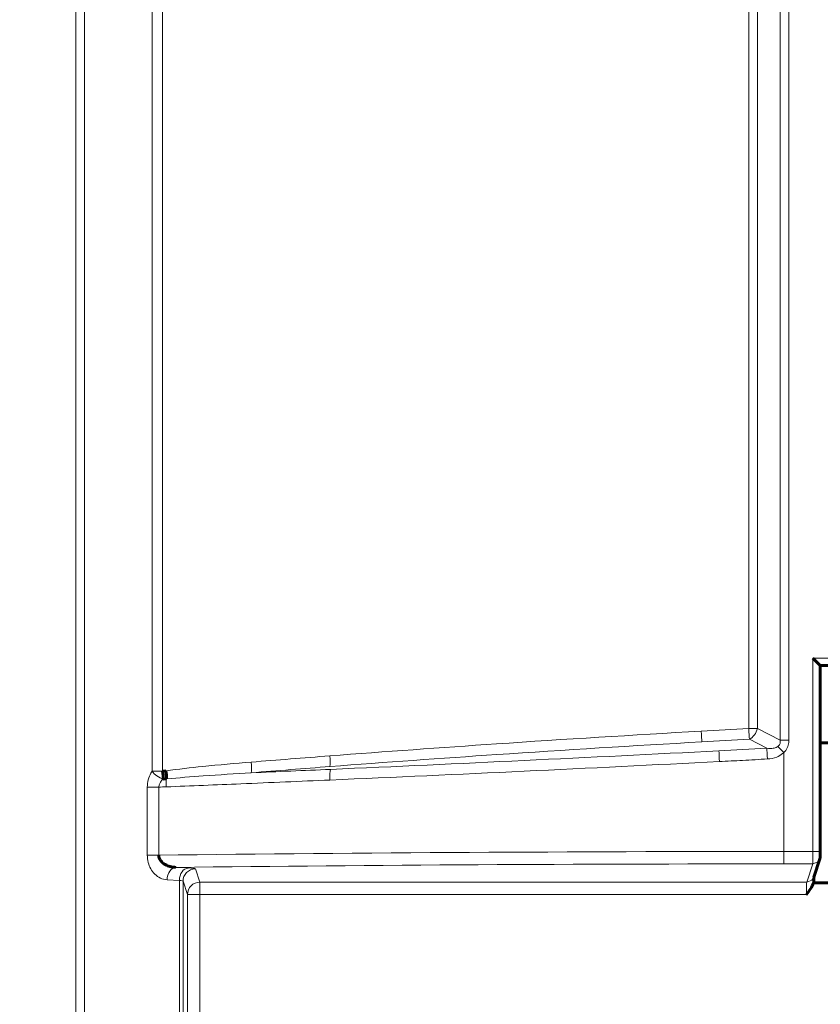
# Model space of a CAD drawing. Header units: millimetres. Extents: x 0 to 841, y 0 to 594.
# Tile 5 of 30: x 127 to 159, y 239 to 279. Entities that reach past the tile are written whole.
import ezdxf

# ---------------------------------------------------------------- set-up
doc = ezdxf.new("R2010")
doc.units = ezdxf.units.MM
doc.linetypes.add('K5LT_BASIC', pattern=[0])
doc.linetypes.add('K5LT_THIN', pattern=[0])
doc.layers.add('Системный слой', color=7, linetype='Continuous')
doc.styles.add('KDIMTEXTSTYLE', font='GOST_AU.SHX', dxfattribs={"width": 0.96, "oblique": 15, "height": 5})
doc.dimstyles.new('KDIMSTYLE (1.00)', dxfattribs={"dimtxt": 5, "dimasz": 1, "dimexe": 2, "dimexo": 0, "dimgap": 1, "dimtad": 1, "dimtxsty": 'KDIMTEXTSTYLE', "dimsah": 1, "dimcen": 0, "dimdle": 1, "dimadec": 0, "dimazin": 0, "dimtfac": 0.667, "dimtmove": 0, "dimatfit": 3, "dimfxl": 1, "dimtvp": 1, "dimtolj": 1, "dimtzin": 0, "dimarcsym": 0})

# ---------------------------------------------------------------- blocks, each defined once
blk = doc.blocks.new('U105')
at = {"layer": 'Системный слой', "color": 150, "linetype": 'K5LT_BASIC', "lineweight": 60, "true_color": 0x0080ff}
for p, q in [((159.04, 244.174), (159.038, 244.068)), ((159.042, 244.245), (159.04, 244.174)), ((159.043, 244.273), (159.042, 244.245)), ((159.044, 244.29), (159.043, 244.285)), ((159.043, 244.285), (159.043, 244.273)), ((159.044, 244.296), (159.044, 244.296)), ((159.044, 244.296), (159.044, 244.296)), ((159.044, 244.296), (159.044, 244.296)), ((159.044, 244.296), (159.044, 244.295)), ((159.044, 244.295), (159.044, 244.295)), ((159.044, 244.295), (159.044, 244.295)), ((159.044, 244.295), (159.044, 244.295)), ((159.044, 244.295), (159.044, 244.295)), ((159.044, 244.295), (159.044, 244.294)), ((159.044, 244.294), (159.044, 244.293)), ((159.044, 244.293), (159.044, 244.29)), ((159.038, 244.068), (159.038, 244.035))]:
    blk.add_line(p, q, dxfattribs=at)
blk = doc.blocks.new('U115')
at = {"layer": 'Системный слой', "color": 150, "linetype": 'K5LT_BASIC', "lineweight": 60, "true_color": 0x0080ff}
blk.add_line((237.043, 244.035), (159.018, 244.035), dxfattribs=at)
blk = doc.blocks.new('U138')
at = {"layer": 'Системный слой', "color": 7, "linetype": 'K5LT_THIN', "lineweight": 18}
for p, q in [((158.748, 244.058), (158.96, 244.145)), ((158.96, 244.145), (159.033, 244.263)), ((159.033, 244.263), (159.033, 244.263))]:
    blk.add_line(p, q, dxfattribs=at)
blk = doc.blocks.new('U139')
at = {"layer": 'Системный слой', "color": 7, "linetype": 'K5LT_THIN', "lineweight": 18}
for p, q in [((159.206, 244.882), (159.278, 244.999)), ((159.278, 244.999), (159.293, 245.094)), ((159.278, 244.999), (159.278, 244.999)), ((158.993, 244.794), (159.206, 244.882))]:
    blk.add_line(p, q, dxfattribs=at)
blk = doc.blocks.new('KDIMARROW_01')
at = {"layer": 'Системный слой'}
blk.add_hatch(color=0, dxfattribs=at).paths.add_polyline_path([(0, 0), (-5, 0.658), (-4.5, 0), (-5, -0.658)])
at = {"layer": 'Системный слой', "color": 0, "linetype": 'K5LT_THIN', "lineweight": 18}
for p, q in [((-4.5, 0), (-5, 0.658)), ((-5, 0.658), (0, 0)), ((0, 0), (-5, -0.658)), ((-5, -0.658), (-4.5, 0)), ((0, 0), (-1, 0))]:
    blk.add_line(p, q, dxfattribs=at)

msp = doc.modelspace()

# ---------------------------------------------------------------- linework, layer by layer
at = {"layer": 'Системный слой', "color": 7, "linetype": 'K5LT_THIN', "lineweight": 18}
for p, q in [((157.68, 249.774), (157.68, 387.406)), ((158.033, 387.406), (158.033, 249.774)), ((156.419, 250.244), (156.419, 386.798)), ((156.768, 386.798), (156.768, 250.244)), ((129.333, 180.942), (129.333, 382.554)), ((129.687, 382.554), (129.687, 180.942)), ((132.401, 248.526), (132.401, 381.183)), ((132.826, 381.183), (132.826, 248.526)), ((158.997, 245.294), (158.997, 253.073)), ((158.997, 253.073), (237.084, 253.073)), ((156.768, 250.244), (156.419, 250.244)), ((156.768, 250.244), (157.68, 249.774)), ((157.144, 249.449), (156.442, 249.812)), ((158.033, 249.774), (157.68, 249.774)), ((157.826, 249.272), (157.588, 249.517)), ((157.826, 245.294), (157.826, 249.272)), ((132.826, 248.526), (132.401, 248.526)), ((132.209, 245.147), (132.209, 247.884)), ((132.209, 247.884), (132.673, 247.884)), ((132.673, 247.884), (132.673, 245.147)), ((157.826, 245.294), (158.997, 245.294)), ((157.826, 245.294), (157.826, 244.794)), ((158.997, 245.294), (159.297, 245.294)), ((132.209, 245.147), (132.673, 245.147)), ((133.358, 244.655), (133.853, 244.629)), ((134.146, 244.593), (134.324, 244.058)), ((158.993, 244.794), (157.826, 244.794)), ((158.748, 244.058), (158.993, 244.794)), ((133.5, 244.129), (133.004, 244.155)), ((133.5, 181.934), (133.5, 244.129)), ((133.824, 243.559), (133.646, 244.093)), ((133.646, 244.093), (133.646, 181.934)), ((134.324, 243.559), (134.324, 244.058)), ((134.324, 244.058), (158.748, 244.058)), ((134.324, 243.559), (133.824, 243.559)), ((133.824, 171.85), (133.824, 243.559)), ((134.324, 243.559), (134.324, 171.85)), ((158.735, 243.559), (134.324, 243.559))]:
    msp.add_line(p, q, dxfattribs=at)
at = {"layer": 'Системный слой', "color": 150, "linetype": 'K5LT_BASIC', "lineweight": 60, "true_color": 0x0080ff}
for p, q in [((158.997, 253.073), (159.297, 252.773)), ((159.297, 252.773), (236.784, 252.773)), ((159.297, 245.294), (159.297, 252.773)), ((159.94, 249.672), (159.297, 249.672)), ((132.826, 248.526), (132.959, 248.543)), ((132.982, 248.219), (132.85, 248.208)), ((159.278, 244.999), (159.033, 244.263))]:
    msp.add_line(p, q, dxfattribs=at)
at = {"layer": 'Системный слой', "color": 7, "linetype": 'K5LT_THIN', "lineweight": 18}
for centre, major_axis, ratio, start_param, end_param in [((154.496, 250.136), (0.028, -0.499), 0.019028, 0.523654, 1.569722), ((156.415, 250.244), (0.029, -0.499), 0.008064, 0.523595, 1.570328), ((156.415, 250.244), (0.229, 0.444), 0.664312, 3.874334, 5.042461), ((155.247, 248.912), (0.026, -0.499), 0.02264, 3.665309, 4.711228), ((157.172, 249.017), (0.03, -0.499), 0.005745, 3.665178, 4.712048), ((136.329, 248.89), (-0.041, 0.498), 0.122634, 3.667409, 4.702421), ((139.503, 249.141), (0.038, -0.499), 0.104561, 0.525221, 1.562785), ((132.754, 248.526), (0.414, -0.281), 0.489645, 4.087409, 5.2537), ((139.639, 248.17), (0.022, -0.5), 0.159704, 3.671138, 4.705401), ((133.077, 247.894), (0.02, -0.5), 0.217375, 3.997322, 4.703855), ((157.826, 239.331), (-114.273, 0), 0.052178, 4.712389, 4.934327), ((158.993, 245.294), (0, -0.5), 0.006982, 0.05236, 1.570796), ((133.358, 244.155), (-0.026, -0.499), 0.706622, 3.215624, 4.749405), ((157.826, 238.832), (-113.773, 0), 0.052408, 4.712389, 4.92915), ((133.853, 244.129), (-0.026, -0.499), 0.706622, 3.215624, 4.749405), ((134.146, 244.093), (-0.474, -0.158), 0.998478, 4.391339, 5.961222), ((133.146, 244.592), (-1, 0), 0.052408, 3.159046, 3.926991), ((133.146, 244.092), (-0.5, 0), 0.104816, 3.159046, 3.926991), ((134.324, 243.559), (-0.474, -0.158), 0.998478, 4.391339, 5.961222), ((158.749, 243.559), (0, -0.5), 0.027928, 3.193953, 4.712389)]:
    msp.add_ellipse(centre, major_axis=major_axis, ratio=ratio, start_param=start_param, end_param=end_param, dxfattribs=at)
at = {"layer": 'Системный слой', "color": 150, "linetype": 'K5LT_BASIC', "lineweight": 60, "true_color": 0x0080ff}
for centre, major_axis, ratio, start_param, end_param in [((132.754, 248.526), (-0.064, 0.496), 0.14233, 3.997175, 4.693982), ((132.887, 248.543), (-0.064, 0.496), 0.141588, 3.981371, 4.694179), ((158.993, 245.094), (0.285, -0.095), 0.998478, 0, 0.321964), ((158.993, 245.094), (0.285, -0.095), 0.998478, 6.283005, 6.283185), ((158.748, 244.357), (0.285, -0.095), 0.998478, 0, 0.000095)]:
    msp.add_ellipse(centre, major_axis=major_axis, ratio=ratio, start_param=start_param, end_param=end_param, dxfattribs=at)
at = {"layer": 'Системный слой', "color": 7, "linetype": 'K5LT_THIN', "lineweight": 18}
for points, knots in [([(139.556, 249.141), (141.787, 249.312), (144.024, 249.473), (146.263, 249.625), (149.006, 249.81), (151.755, 249.98), (154.506, 250.136)], [0, 0, 0, 0, 0.449482, 0.449482, 0.449482, 1, 1, 1, 1]), ([(154.525, 249.704), (151.773, 249.548), (149.021, 249.378), (146.276, 249.194), (144.034, 249.043), (141.795, 248.882), (139.563, 248.711)], [0, 0, 0, 0, 0.550525, 0.550525, 0.550525, 1, 1, 1, 1]), ([(157.588, 249.517), (157.609, 249.532), (157.628, 249.551), (157.644, 249.572), (157.652, 249.583), (157.659, 249.595), (157.665, 249.607), (157.677, 249.632), (157.683, 249.659), (157.686, 249.685), (157.687, 249.699), (157.687, 249.712), (157.686, 249.725), (157.685, 249.742), (157.683, 249.758), (157.68, 249.774)], [0, 0, 0, 0, 0.272034, 0.272034, 0.272034, 0.412896, 0.412896, 0.412896, 0.692757, 0.692757, 0.692757, 0.831303, 0.831303, 0.831303, 1, 1, 1, 1]), ([(158.033, 249.774), (158.033, 249.745), (158.032, 249.715), (158.029, 249.686), (158.02, 249.609), (157.998, 249.532), (157.964, 249.462), (157.93, 249.392), (157.882, 249.327), (157.826, 249.272)], [0, 0, 0, 0, 0.155752, 0.155752, 0.155752, 0.577957, 0.577957, 0.577957, 1, 1, 1, 1]), ([(157.144, 249.449), (157.23, 249.44), (157.318, 249.437), (157.404, 249.45), (157.457, 249.458), (157.512, 249.473), (157.56, 249.5), (157.569, 249.505), (157.579, 249.511), (157.588, 249.517)], [0, 0, 0, 0, 0.573405, 0.573405, 0.573405, 0.930892, 0.930892, 0.930892, 1, 1, 1, 1]), ([(157.826, 249.272), (157.812, 249.258), (157.797, 249.245), (157.781, 249.232), (157.71, 249.174), (157.628, 249.128), (157.542, 249.095), (157.424, 249.049), (157.296, 249.025), (157.169, 249.017)], [0, 0, 0, 0, 0.082892, 0.082892, 0.082892, 0.467521, 0.467521, 0.467521, 1, 1, 1, 1]), ([(132.959, 248.543), (133.454, 248.607), (133.951, 248.663), (134.448, 248.713), (135.095, 248.78), (135.742, 248.837), (136.391, 248.89)], [0, 0, 0, 0, 0.434994, 0.434994, 0.434994, 1, 1, 1, 1]), ([(157.169, 249.017), (156.836, 248.997), (156.503, 248.979), (156.17, 248.961), (155.859, 248.944), (155.547, 248.928), (155.236, 248.912)], [0, 0, 0, 0, 0.516539, 0.516539, 0.516539, 1, 1, 1, 1]), ([(132.209, 247.884), (132.209, 247.985), (132.222, 248.087), (132.247, 248.181), (132.271, 248.276), (132.307, 248.365), (132.351, 248.445), (132.366, 248.473), (132.383, 248.5), (132.401, 248.526)], [0, 0, 0, 0, 0.425648, 0.425648, 0.425648, 0.849199, 0.849199, 0.849199, 1, 1, 1, 1]), ([(136.395, 248.462), (135.75, 248.422), (135.106, 248.379), (134.463, 248.333), (133.968, 248.298), (133.475, 248.26), (132.982, 248.219)], [0, 0, 0, 0, 0.565467, 0.565467, 0.565467, 1, 1, 1, 1]), ([(132.85, 248.208), (132.836, 248.196), (132.822, 248.184), (132.81, 248.171), (132.777, 248.138), (132.747, 248.101), (132.723, 248.059), (132.704, 248.024), (132.688, 247.986), (132.68, 247.946), (132.676, 247.926), (132.673, 247.905), (132.673, 247.884)], [0, 0, 0, 0, 0.147125, 0.147125, 0.147125, 0.52475, 0.52475, 0.52475, 0.840194, 0.840194, 0.840194, 1, 1, 1, 1]), ([(139.56, 248.17), (138.362, 248.118), (137.167, 248.067), (135.976, 248.017), (134.971, 247.975), (133.968, 247.934), (132.968, 247.894)], [0, 0, 0, 0, 0.542222, 0.542222, 0.542222, 1, 1, 1, 1]), ([(133.004, 244.155), (132.913, 244.16), (132.821, 244.183), (132.735, 244.224), (132.655, 244.261), (132.578, 244.315), (132.509, 244.383), (132.448, 244.443), (132.393, 244.515), (132.348, 244.597), (132.305, 244.675), (132.269, 244.763), (132.246, 244.855), (132.222, 244.948), (132.209, 245.049), (132.209, 245.147)], [0, 0, 0, 0, 0.234491, 0.234491, 0.234491, 0.451275, 0.451275, 0.451275, 0.640406, 0.640406, 0.640406, 0.819854, 0.819854, 0.819854, 1, 1, 1, 1])]:
    msp.add_open_spline(points, degree=3, knots=knots, dxfattribs=at)
for points in [[(154.506, 250.136), (155.143, 250.172), (155.781, 250.207), (156.419, 250.244)], [(156.442, 249.812), (155.803, 249.774), (155.164, 249.74), (154.525, 249.704)], [(139.58, 248.599), (144.755, 248.826), (149.98, 249.075), (155.219, 249.344)], [(155.219, 249.344), (155.861, 249.377), (156.503, 249.411), (157.144, 249.449)], [(136.391, 248.89), (137.444, 248.976), (138.5, 249.06), (139.556, 249.141)], [(155.236, 248.912), (149.984, 248.644), (144.747, 248.396), (139.56, 248.17)], [(139.563, 248.711), (138.505, 248.631), (137.449, 248.547), (136.395, 248.462)], [(136.395, 248.462), (137.454, 248.507), (138.516, 248.552), (139.58, 248.599)], [(132.968, 247.894), (132.87, 247.891), (132.771, 247.887), (132.673, 247.884)]]:
    msp.add_open_spline(points, degree=3, dxfattribs=at)
at = {"layer": 'Системный слой', "color": 150, "linetype": 'K5LT_BASIC', "lineweight": 60, "true_color": 0x0080ff}
for points, knots in [([(159.297, 245.294), (159.297, 245.288), (159.297, 245.282), (159.297, 245.267), (159.297, 245.257), (159.297, 245.239), (159.297, 245.23), (159.297, 245.212), (159.296, 245.204), (159.296, 245.187), (159.296, 245.178), (159.296, 245.163), (159.296, 245.155), (159.296, 245.141), (159.295, 245.134), (159.295, 245.121), (159.295, 245.115), (159.295, 245.104), (159.295, 245.099), (159.294, 245.09), (159.294, 245.086), (159.294, 245.08), (159.293, 245.078), (159.293, 245.075), (159.293, 245.073), (159.293, 245.07), (159.293, 245.068), (159.292, 245.064), (159.292, 245.062), (159.291, 245.058), (159.291, 245.056), (159.291, 245.052), (159.29, 245.05), (159.29, 245.045), (159.289, 245.042), (159.288, 245.037), (159.288, 245.034), (159.286, 245.026), (159.285, 245.021), (159.282, 245.012), (159.281, 245.009), (159.279, 245.003), (159.279, 245.001), (159.278, 244.999)], [0, 0, 0, 0, 0.858672, 0.858672, 2.216136, 2.216136, 3.585877, 3.585877, 4.977108, 4.977108, 6.391102, 6.391102, 7.82159, 7.82159, 9.256716, 9.256716, 10.682868, 10.682868, 12.089767, 12.089767, 13.195491, 13.195491, 13.709803, 13.709803, 14.053191, 14.053191, 14.460455, 14.460455, 14.802702, 14.802702, 15.144949, 15.144949, 15.487196, 15.487196, 15.919592, 15.919592, 16.351989, 16.351989, 17.139066, 17.139066, 17.675294, 17.675294, 18, 18, 18, 18]), ([(132.673, 245.147), (132.672, 245.107), (132.679, 245.065), (132.693, 245.027), (132.696, 245.019), (132.699, 245.01), (132.703, 245.001), (132.724, 244.953), (132.754, 244.91), (132.79, 244.873), (132.83, 244.83), (132.878, 244.795), (132.928, 244.767), (132.99, 244.731), (133.056, 244.706), (133.124, 244.688), (133.2, 244.667), (133.279, 244.657), (133.358, 244.655)], [0, 0, 0, 0, 0.12345, 0.12345, 0.12345, 0.151456, 0.151456, 0.151456, 0.314629, 0.314629, 0.314629, 0.503213, 0.503213, 0.503213, 0.736288, 0.736288, 0.736288, 1, 1, 1, 1]), ([(159.018, 244.035), (158.994, 243.949), (158.953, 243.868), (158.905, 243.793), (158.855, 243.712), (158.796, 243.637), (158.738, 243.562), (158.737, 243.561), (158.736, 243.56), (158.735, 243.559)], [0, 0, 0, 0, 0.481328, 0.481328, 0.481328, 0.991942, 0.991942, 0.991942, 1, 1, 1, 1])]:
    msp.add_open_spline(points, degree=3, knots=knots, dxfattribs=at)

# ---------------------------------------------------------------- block references
at = {"layer": 'Системный слой'}
for name in ['U139', 'U138', 'U105', 'U115']:
    msp.add_blockref(name, (0, 0), dxfattribs=at)

# ---------------------------------------------------------------- dimensions: what is measured, and where the dimension line sits
at = {"layer": 'Системный слой', "color": 7}
msp.add_linear_dim(base=(83.04, 456.549), p1=(167.245, 138.549), p2=(177.245, 456.549), angle=90, location=(83.04, 297.549), text='\\H5.0;\\W0.965;\\Q15;\\H5.0;\\W0.965;\\Q15;\\Q15;В', dimstyle='KDIMSTYLE (1.00)', override={"dimexo": 0, "dimblk1": 'KDIMARROW_01', "dimblk2": 'KDIMARROW_01', "dimse1": 0, "dimse2": 0, "dimclrt": 7, "dimtolj": 1}, dxfattribs=at).render()

doc.saveas('drawing.dxf')
